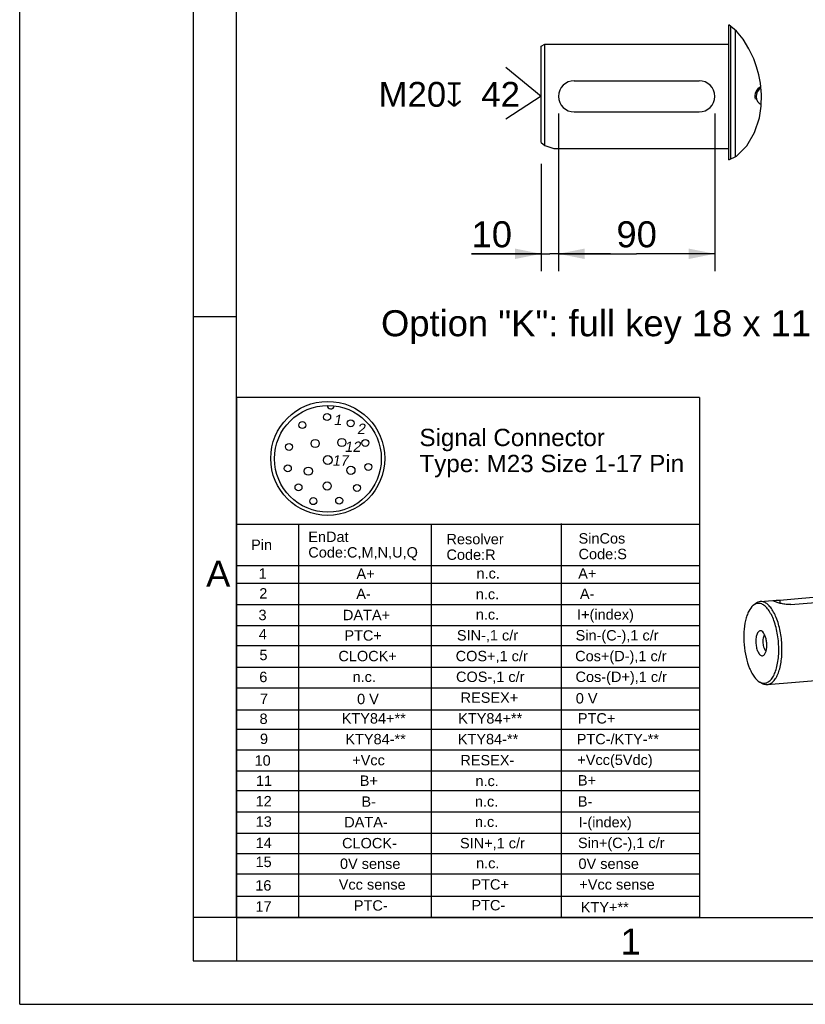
# Model space of a CAD drawing. Header units: millimetres. Extents: x 0 to 420, y 0 to 297.
# Tile 1 of 52: x 0 to 91, y 0 to 113. Entities that reach past the tile are written whole.
import ezdxf

# ---------------------------------------------------------------- set-up
doc = ezdxf.new("R2010")
doc.units = ezdxf.units.MM
doc.header["$LTSCALE"] = 23.1
doc.layers.get('0').update_dxf_attribs({"linetype": 'CONTINUOUS'})
for name, color, linetype in [('COMPONENTS', 7, 'CONTINUOUS'), ('DETAIL', 7, 'CONTINUOUS'), ('DIMENSION', 7, 'CONTINUOUS')]:
    doc.layers.add(name, color=color, linetype=linetype)
doc.styles.get("Standard").update_dxf_attribs({"font": 'arial.ttf'})
doc.styles.add('TEXTSTYLE_2', font='arial.ttf')
doc.styles.add('TEXTSTYLE_4', font='gdt')
doc.dimstyles.new('DIMSTYLE_11', dxfattribs={"dimtxt": 3, "dimasz": 3, "dimexe": 0.18, "dimexo": 0.0625, "dimgap": 0.09, "dimtad": 1, "dimdec": 3, "dimlfac": 5, "dimdsep": 46, "dimtxsty": 'STANDARD', "dimblk": '_FILLED', "dimblk1": '_FILLED', "dimblk2": '_FILLED', "dimcen": 0.09, "dimadec": 0, "dimazin": 0, "dimtp": 0.2, "dimtm": 0.2, "dimtfac": 1, "dimtdec": 3, "dimtofl": 0, "dimtmove": 0, "dimatfit": 3, "dimldrblk": '_FILLED', "dimfxl": 1, "dimtolj": 1, "dimarcsym": 0})
doc.dimstyles.new('DIMSTYLE_12', dxfattribs={"dimtxt": 3, "dimasz": 3, "dimexe": 0.18, "dimexo": 0.0625, "dimgap": 0.09, "dimtad": 1, "dimdec": 3, "dimlfac": 5, "dimdsep": 46, "dimtxsty": 'STANDARD', "dimblk": '_FILLED', "dimblk1": '_FILLED', "dimblk2": '_FILLED', "dimcen": 0.09, "dimadec": 0, "dimazin": 0, "dimtp": 0.3, "dimtm": 0.3, "dimtfac": 1, "dimtdec": 3, "dimtofl": 0, "dimtmove": 0, "dimatfit": 3, "dimldrblk": '_FILLED', "dimfxl": 1, "dimtolj": 1, "dimarcsym": 0})

# ---------------------------------------------------------------- blocks, each defined once
blk = doc.blocks.new('_FILLED')
at = {"color": 0, "linetype": 'BYBLOCK'}
blk.add_solid([(0, 0), (-1, 0.2), (-1, -0.2)], dxfattribs=at)
blk = doc.blocks.new('*D17')
at = {"layer": 'DIMENSION', "color": 2, "linetype": 'CONTINUOUS'}
for p, q in [((62.09, 102.63), (62.09, 84.48)), ((60.09, 96.86), (60.09, 84.48)), ((60.09, 86.48), (52.07, 86.48)), ((52.07, 86.48), (61.09, 86.48)), ((68.09, 86.48), (61.09, 86.48)), ((62.09, 86.48), (68.09, 86.48))]:
    blk.add_line(p, q, dxfattribs=at)
at = {"layer": 'DIMENSION', "color": 2, "linetype": 'CONTINUOUS', "xscale": 3, "yscale": 3, "zscale": 3}
blk.add_blockref('_FILLED', (60.09, 86.48), dxfattribs=at)
at = {"layer": 'DIMENSION', "color": 2, "linetype": 'CONTINUOUS', "xscale": 3, "yscale": 3, "zscale": 3, "rotation": 180}
blk.add_blockref('_FILLED', (62.09, 86.48), dxfattribs=at)
at = {"layer": 'DIMENSION', "color": 2, "linetype": 'CONTINUOUS', "insert": (56.73, 90.23), "char_height": 3, "width": 4.6617, "attachment_point": 3, "line_spacing_factor": 0.9}
blk.add_mtext('10', dxfattribs=at)
blk = doc.blocks.new('*D18')
at = {"layer": 'DIMENSION', "color": 2, "linetype": 'CONTINUOUS'}
for p, q in [((62.09, 102.63), (62.09, 84.48)), ((80.09, 102.63), (80.09, 84.48)), ((62.09, 86.48), (71.09, 86.48)), ((80.09, 86.48), (71.09, 86.48))]:
    blk.add_line(p, q, dxfattribs=at)
at = {"layer": 'DIMENSION', "color": 2, "linetype": 'CONTINUOUS', "xscale": 3, "yscale": 3, "zscale": 3, "rotation": 180}
blk.add_blockref('_FILLED', (62.09, 86.48), dxfattribs=at)
at = {"layer": 'DIMENSION', "color": 2, "linetype": 'CONTINUOUS', "xscale": 3, "yscale": 3, "zscale": 3}
blk.add_blockref('_FILLED', (80.09, 86.48), dxfattribs=at)
at = {"layer": 'DIMENSION', "color": 2, "linetype": 'CONTINUOUS', "insert": (71.09, 90.23), "char_height": 3, "width": 4.6617, "attachment_point": 2, "line_spacing_factor": 0.9}
blk.add_mtext('90', dxfattribs=at)
blk = doc.blocks.new('17PINS_BL2', base_point=(51.65, 39.93))
at = {"layer": 'DETAIL', "color": 2, "linetype": 'CONTINUOUS'}
for p, q in [((24.99, 69.93), (24.99, 9.93)), ((78.31, 69.93), (24.99, 69.93)), ((78.31, 69.93), (78.31, 10)), ((24.99, 55.32), (78.31, 55.32)), ((32.11, 55.32), (32.11, 10)), ((47.42, 55.32), (47.42, 10)), ((62.37, 55.39), (62.37, 10)), ((24.99, 50.58), (78.31, 50.58)), ((24.99, 48.54), (78.31, 48.54)), ((24.99, 46.08), (78.31, 46.08)), ((24.99, 43.65), (78.31, 43.65)), ((24.99, 41.35), (78.31, 41.35)), ((24.99, 38.83), (78.31, 38.83)), ((24.99, 36.46), (78.31, 36.46)), ((24.99, 33.92), (78.31, 33.92)), ((24.99, 31.69), (78.31, 31.69)), ((24.99, 29.31), (78.31, 29.31)), ((24.99, 26.91), (78.31, 26.91)), ((78.31, 24.58), (24.99, 24.58)), ((24.99, 22.16), (78.31, 22.16)), ((24.99, 19.72), (78.31, 19.72)), ((24.99, 17.37), (78.31, 17.37)), ((24.99, 15.04), (78.31, 15.04)), ((24.99, 12.47), (78.31, 12.47)), ((78.25, 10), (24.99, 10))]:
    blk.add_line(p, q, dxfattribs=at)
for centre, radius in [((35.49, 62.9), 6.57), ((35.51, 62.86), 6.15), ((32.57, 66.74), 0.402), ((35.42, 67.66), 0.402), ((38.14, 66.95), 0.402), ((34.04, 64.62), 0.47), ((37.12, 64.74), 0.47), ((39.82, 64.69), 0.402), ((31.03, 64.22), 0.402), ((35.5, 62.71), 0.515), ((30.89, 61.75), 0.402), ((33.25, 61.43), 0.47), ((38.16, 61.53), 0.47), ((40.16, 61.92), 0.402), ((35.42, 59.73), 0.47), ((32.12, 59.57), 0.402), ((38.86, 59.5), 0.402), ((33.82, 57.98), 0.402), ((36.81, 58.04), 0.402)]:
    blk.add_circle(centre, radius, dxfattribs=at)
blk.add_arc((35.84, 69), 0.403, 178.7834, 355.0273, dxfattribs=at)
at = {"layer": 'DETAIL', "color": 2, "linetype": 'CONTINUOUS', "oblique": 10}
for s, height, p in [('1', 1.2, (36.16, 66.74)), ('2', 1.2, (38.86, 65.71)), ('12', 1.196, (37.41, 63.65)), ('17', 1.196, (35.99, 62.07))]:
    blk.add_text(s, height=height, dxfattribs=at).set_placement(p)
at = {"layer": 'DETAIL', "color": 2, "linetype": 'CONTINUOUS'}
for s, height, p in [('Signal Connector', 1.9939, (46.06, 64.32)), ('Type: M23 Size 1-17 Pin', 1.9939, (46.06, 61.32)), ('EnDat', 1.196, (33.25, 53.27)), ('Pin', 1.196, (26.66, 52.35)), ('Resolver', 1.196, (49.17, 53.01)), ('SinCos', 1.196, (64.39, 53.09)), ('Code:C,M,N,U,Q', 1.1964, (33.25, 51.48)), ('Code:R', 1.196, (49.17, 51.21)), ('Code:S', 1.196, (64.39, 51.29)), ('1', 1.2, (27.52, 49.04)), ('A+', 1.196, (38.8, 49.02)), ('n.c.', 1.196, (52.63, 49.06)), ('A+', 1.196, (64.35, 49.05)), ('2', 1.2, (27.6, 46.75)), ('A-', 1.196, (38.78, 46.71)), ('A-', 1.196, (64.55, 46.71)), ('n.c.', 1.196, (52.55, 46.67)), ('3', 1.2, (27.51, 44.26)), ('DATA+', 1.196, (37.24, 44.26)), ('I+(index)', 1.196, (64.22, 44.32)), ('n.c.', 1.196, (52.55, 44.33)), ('4', 1.2, (27.55, 42.06)), ('SIN-,1 c/r', 1.196, (50.37, 41.92)), ('Sin-(C-),1 c/r', 1.1964, (64.05, 41.92)), ('PTC+', 1.196, (37.41, 41.9)), ('5', 1.2, (27.62, 39.65)), ('Cos+(D-),1 c/r', 1.1964, (64, 39.53)), ('CLOCK+', 1.196, (36.72, 39.53)), ('COS+,1 c/r', 1.196, (50.23, 39.53)), ('6', 1.2, (27.6, 37.12)), ('n.c.', 1.196, (38.35, 37.14)), ('COS-,1 c/r', 1.196, (50.27, 37.14)), ('Cos-(D+),1 c/r', 1.1964, (64.04, 37.14)), ('7', 1.2, (27.68, 34.61)), ('0 V', 1.196, (38.87, 34.58)), ('RESEX+', 1.196, (50.8, 34.74)), ('0 V', 1.196, (64.07, 34.66)), ('8', 1.2, (27.63, 32.3)), ('KTY84+**', 1.196, (37.1, 32.35)), ('KTY84+**', 1.196, (50.52, 32.35)), ('PTC+', 1.196, (64.31, 32.35)), ('9', 1.2, (27.68, 29.99)), ('KTY84-**', 1.196, (37.52, 29.96)), ('KTY84-**', 1.196, (50.48, 29.96)), ('PTC-/KTY-**', 1.1964, (64.18, 29.96)), ('10', 1.196, (27.06, 27.5)), ('+Vcc', 1.196, (38.31, 27.54)), ('RESEX-', 1.196, (50.77, 27.53)), ('+Vcc(5Vdc)', 1.196, (64.25, 27.57)), ('11', 1.196, (27.22, 25.16)), ('B+', 1.196, (39.18, 25.17)), ('B+', 1.196, (64.32, 25.21)), ('n.c.', 1.196, (52.51, 25.14)), ('12', 1.196, (27.18, 22.81)), ('B-', 1.196, (39.37, 22.76)), ('B-', 1.196, (64.31, 22.78)), ('n.c.', 1.196, (52.45, 22.78)), ('13', 1.196, (27.19, 20.46)), ('DATA-', 1.196, (37.39, 20.39)), ('I-(index)', 1.196, (64.39, 20.39)), ('n.c.', 1.196, (52.45, 20.44)), ('Sin+(C-),1 c/r', 1.1964, (64.32, 18)), ('14', 1.196, (27.18, 17.99)), ('CLOCK-', 1.196, (37.14, 17.97)), ('SIN+,1 c/r', 1.196, (50.73, 17.97)), ('15', 1.196, (27.17, 15.81)), ('0V sense', 1.196, (36.9, 15.6)), ('n.c.', 1.196, (52.58, 15.67)), ('0V sense', 1.196, (64.38, 15.6)), ('16', 1.196, (27.14, 13.1)), ('Vcc sense', 1.196, (36.76, 13.21)), ('PTC+', 1.196, (52.05, 13.21)), ('+Vcc sense', 1.196, (64.48, 13.21)), ('17', 1.196, (27.16, 10.67)), ('PTC-', 1.196, (38.5, 10.79)), ('PTC-', 1.196, (52.05, 10.82)), ('KTY+**', 1.196, (64.65, 10.58))]:
    blk.add_text(s, height=height, dxfattribs=at).set_placement(p)
blk = doc.blocks.new('CENTER_HOLE_ASM_BL4', base_point=(50.72, 105))
at = {"layer": 'DETAIL', "color": 2, "linetype": 'CONTINUOUS'}
for p, q in [((56.02, 108), (60.09, 104.63)), ((60.09, 104.63), (56.02, 102))]:
    blk.add_line(p, q, dxfattribs=at)
for s, p in [('M20', (41.35, 103.42)), ('42', (53.19, 103.42))]:
    blk.add_text(s, height=2.865, dxfattribs=at).set_placement(p)
at = {"layer": 'DETAIL', "color": 2, "linetype": 'CONTINUOUS', "style": 'TEXTSTYLE_4'}
blk.add_text('x', height=2.86, dxfattribs=at).set_placement((49.13, 103.42))

msp = doc.modelspace()

# ---------------------------------------------------------------- linework, layer by layer
at = {"color": 2, "linetype": 'CONTINUOUS'}
for p, q in [((0, 0), (0, 297)), ((20, 292), (20, 5)), ((20, 79.25), (25, 79.25)), ((25, 10), (20, 10)), ((25, 10), (25, 5)), ((20, 5), (415, 5)), ((0, 0), (232.75, 0))]:
    msp.add_line(p, q, dxfattribs=at)
at = {"color": 7, "linetype": 'CONTINUOUS'}
for p, q in [((25, 10), (25, 287)), ((82.57553, 112.1517), (81.69678, 112.85606)), ((83.36096, 111.2011), (82.57553, 112.1517)), ((84.02771, 110.1075), (83.36096, 111.2011)), ((84.57304, 108.93349), (84.02771, 110.1075)), ((84.9049, 108.02048), (84.57304, 108.93349)), ((85.16411, 107.09607), (84.9049, 108.02048)), ((85.34985, 106.15918), (85.16411, 107.09607)), ((85.48146, 104.83913), (85.34985, 106.15918)), ((85.45087, 103.50384), (85.48146, 104.83913)), ((85.23887, 102.16417), (85.45087, 103.50384)), ((84.67215, 100.46263), (85.23887, 102.16417)), ((83.78048, 98.93025), (84.67215, 100.46263)), ((60.09278, 99.29809), (60.51475, 98.94667)), ((60.51475, 98.94667), (61.5413, 98.62595)), ((82.57553, 97.72527), (83.78048, 98.93025)), ((81.69678, 97.32152), (82.57553, 97.72527)), ((25, 10), (410, 10))]:
    msp.add_line(p, q, dxfattribs=at)
at = {"layer": 'COMPONENTS', "color": 7, "linetype": 'CONTINUOUS'}
for p, q in [((81.69678, 97.32152), (81.69678, 112.85606)), ((81.89681, 112.69573), (81.89681, 97.41342)), ((82.49678, 97.68909), (82.49678, 112.21482)), ((60.09278, 110.39501), (60.49278, 110.62595)), ((60.09278, 99.29809), (60.09278, 110.39498)), ((60.49278, 98.96497), (60.49278, 110.62595)), ((60.49278, 110.62595), (81.69678, 110.62595)), ((63.89278, 106.42595), (78.29278, 106.42595)), ((63.89278, 102.82595), (78.29278, 102.82595)), ((61.5413, 98.62595), (81.69678, 98.62595)), ((85.33261, 46.40905), (86.79059, 46.53291)), ((87.60119, 46.58339), (87.59753, 46.21568)), ((87.60119, 46.58339), (97.96332, 47.46368)), ((88.85926, 46.06711), (99.22139, 46.9474)), ((84.53115, 45.97677), (84.78216, 46.17636)), ((86.14522, 36.84351), (101.87551, 38.17983)), ((85.28233, 37.1344), (85.56342, 36.98001))]:
    msp.add_line(p, q, dxfattribs=at)
for centre, radius, start, end in [((63.89278, 104.62595), 1.8, 90, 270), ((78.29278, 104.62595), 1.8, 270, 90), ((85.89678, 104.62595), 1.05, 117.6229467, 245.0997092)]:
    msp.add_arc(centre, radius, start, end, dxfattribs=at)
at = {"layer": 'COMPONENTS', "color": 2, "linetype": 'CONTINUOUS'}
msp.add_arc((85.89678, 104.62595), 1.2, 114.7689828, 195, dxfattribs=at)
at = {"layer": 'COMPONENTS', "color": 7, "linetype": 'CONTINUOUS'}
for points, knots in [([(86.79205, 46.51549), (86.79213, 46.52455), (86.83232, 46.53755), (86.85781, 46.53865), (86.87979, 46.54049)], [0, 0, 0, 0, 0.291145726, 1, 1, 1, 1]), ([(86.87979, 46.54049), (86.97347, 46.54834), (87.21448, 46.55384), (87.45482, 46.57096), (87.60119, 46.58339)], [0, 0, 0, 0, 0.390232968, 1, 1, 1, 1]), ([(84.53118, 45.9768), (84.30767, 45.79908), (84.0369, 45.40175), (83.78373, 44.79254), (83.55917, 43.99638), (83.41484, 42.86303), (83.43977, 41.43096), (83.65677, 40.01521), (83.99021, 38.92245), (84.34586, 38.17558), (84.69816, 37.6178), (85.03209, 37.27184), (85.28238, 37.13438)], [0, 0, 0, 0, 0.089249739, 0.144610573, 0.206680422, 0.346991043, 0.499999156, 0.653007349, 0.793318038, 0.855387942, 0.910748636, 1, 1, 1, 1]), ([(84.80743, 46.13999), (84.78348, 46.13044), (84.68556, 46.08669), (84.59489, 46.02745), (84.53118, 45.9768)], [0, 0, 0, 0, 0.24056666, 1, 1, 1, 1]), ([(85.33267, 46.40906), (85.23613, 46.40086), (85.0372, 46.34963), (84.86399, 46.24143), (84.78215, 46.17635)], [0, 0, 0, 0, 0.480935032, 1, 1, 1, 1]), ([(85.49613, 46.1286), (85.38608, 46.17376), (85.15168, 46.22857), (84.91445, 46.18268), (84.80743, 46.13999)], [0, 0, 0, 0, 0.507975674, 1, 1, 1, 1]), ([(85.78577, 46.33426), (85.74857, 46.34952), (85.60345, 46.40075), (85.44594, 46.41867), (85.33267, 46.40906)], [0, 0, 0, 0, 0.261282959, 1, 1, 1, 1]), ([(85.40603, 37.07506), (85.52973, 37.02429), (85.79936, 36.96749), (86.2116, 37.08538), (86.57185, 37.38551), (86.87785, 37.8365), (87.1283, 38.4238), (87.39024, 39.40793), (87.5155, 40.81618), (87.38358, 42.54358), (87.04505, 43.93009), (86.63698, 44.88569), (86.29884, 45.45088), (85.92806, 45.87568), (85.63936, 46.06982), (85.49613, 46.1286)], [0, 0, 0, 0, 0.037277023, 0.073916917, 0.115494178, 0.1653873, 0.224620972, 0.292675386, 0.44860948, 0.615918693, 0.774005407, 0.843777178, 0.904975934, 0.95684045, 1, 1, 1, 1]), ([(86.14516, 36.8435), (86.27262, 36.85432), (86.54081, 36.94011), (86.88804, 37.22766), (87.18866, 37.65337), (87.43958, 38.20447), (87.63533, 38.8652), (87.8202, 39.89812), (87.87096, 41.30232), (87.67754, 42.97539), (87.31169, 44.28697), (86.89871, 45.17753), (86.5642, 45.70182), (86.2016, 46.0966), (85.9236, 46.2777), (85.78577, 46.33426)], [0, 0, 0, 0, 0.035746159, 0.076123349, 0.123966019, 0.180237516, 0.244635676, 0.316058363, 0.473031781, 0.635204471, 0.785264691, 0.851094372, 0.908955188, 0.958363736, 1, 1, 1, 1]), ([(86.81248, 46.49221), (86.8094, 46.49431), (86.80139, 46.50028), (86.79199, 46.50877), (86.79205, 46.51549)], [0, 0, 0, 0, 0.356401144, 1, 1, 1, 1]), ([(86.84812, 46.47186), (86.84458, 46.47365), (86.83244, 46.47996), (86.82052, 46.48675), (86.81248, 46.49221)], [0, 0, 0, 0, 0.289458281, 1, 1, 1, 1]), ([(86.93712, 46.43207), (86.92843, 46.43563), (86.89845, 46.44817), (86.86874, 46.46142), (86.84812, 46.47186)], [0, 0, 0, 0, 0.288828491, 1, 1, 1, 1]), ([(88.85926, 46.06711), (88.67812, 46.05172), (88.30643, 46.06423), (87.77807, 46.16171), (87.32089, 46.29214), (87.0487, 46.38628), (86.93712, 46.43207)], [0, 0, 0, 0, 0.276763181, 0.562012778, 0.816382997, 1, 1, 1, 1]), ([(85.4652, 43.02055), (85.42643, 43.03646), (85.34192, 43.05427), (85.21274, 43.01731), (85.09978, 42.92328), (84.96114, 42.71819), (84.84973, 42.35432), (84.80401, 41.84854), (84.84509, 41.30653), (84.96905, 40.80528), (85.15188, 40.41474), (85.33901, 40.2233), (85.43696, 40.1831)], [0, 0, 0, 0, 0.037334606, 0.074028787, 0.115669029, 0.165637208, 0.292771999, 0.448941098, 0.616502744, 0.774828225, 0.905679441, 1, 1, 1, 1]), ([(85.73936, 40.23066), (85.8094, 40.28634), (85.93, 40.46364), (86.03642, 40.79603), (86.08942, 41.2064), (86.08136, 41.65513), (86.01367, 42.09883), (85.89225, 42.49444), (85.73132, 42.80423), (85.58256, 42.95873), (85.50412, 43.00187)], [0, 0, 0, 0, 0.089279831, 0.206533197, 0.346891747, 0.49995656, 0.653028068, 0.793405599, 0.91068681, 1, 1, 1, 1]), ([(85.83295, 42.59916), (85.79042, 42.55083), (85.7193, 42.42065), (85.62901, 42.09181), (85.61695, 41.61607), (85.70903, 41.14915), (85.85346, 40.8402), (85.9455, 40.7238), (85.99557, 40.68332)], [0, 0, 0, 0, 0.094732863, 0.213853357, 0.499962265, 0.786094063, 0.905238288, 1, 1, 1, 1]), ([(85.43696, 40.1831), (85.48533, 40.16325), (85.59701, 40.14605), (85.69715, 40.1971), (85.73936, 40.23066)], [0, 0, 0, 0, 0.492274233, 1, 1, 1, 1]), ([(85.69206, 36.9183), (85.72926, 36.90303), (85.87439, 36.85181), (86.0319, 36.83389), (86.14516, 36.8435)], [0, 0, 0, 0, 0.261305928, 1, 1, 1, 1])]:
    msp.add_open_spline(points, degree=3, knots=knots, dxfattribs=at)
for points in [[(85.50412, 43.00187), (85.49151, 43.0088), (85.47851, 43.01509), (85.4652, 43.02055)], [(85.28238, 37.13438), (85.32245, 37.11237), (85.36374, 37.09241), (85.40603, 37.07506)], [(85.56365, 36.97989), (85.60526, 36.95704), (85.64814, 36.93632), (85.69206, 36.9183)]]:
    msp.add_open_spline(points, degree=3, dxfattribs=at)

# ---------------------------------------------------------------- block references
at = {"layer": 'DETAIL', "color": 2, "linetype": 'CONTINUOUS'}
for name, p in [('CENTER_HOLE_ASM_BL4', (50.72304, 105.00304)), ('17PINS_BL2', (51.65422, 39.93288))]:
    msp.add_blockref(name, p, dxfattribs=at)

# ---------------------------------------------------------------- texts
at = {"color": 2, "linetype": 'CONTINUOUS', "char_height": 3, "attachment_point": 1, "line_spacing_factor": 0.9, "style": 'TEXTSTYLE_2'}
for s, insert, width in [('A', (21.4816, 51.11363), 2.7881041), ('1', (69.23353, 8.72631), 2.330855)]:
    msp.add_mtext(s, dxfattribs=dict(at, insert=insert, width=width))
at = {"layer": 'DETAIL', "color": 2, "linetype": 'CONTINUOUS', "insert": (41.63263, 79.98096), "char_height": 3, "width": 58.2620963, "attachment_point": 1, "line_spacing_factor": 0.9}
msp.add_mtext('Option "K": full key 18 x 11 x 90', dxfattribs=at)

# ---------------------------------------------------------------- dimensions: what is measured, and where the dimension line sits
at = {"layer": 'DIMENSION', "color": 2, "linetype": 'CONTINUOUS'}
for base, p1, p2, dimstyle, picture, middle in [((62.09278, 86.48096), (60.09278, 96.85689), (62.09278, 102.62595), 'DIMSTYLE_11', '*D17', (49.7381, 88.73096)), ((80.09278, 86.48096), (62.09278, 102.62595), (80.09278, 102.62595), 'DIMSTYLE_12', '*D18', (68.76193, 88.73096))]:
    dim = msp.add_linear_dim(base=base, p1=p1, p2=p2, dimstyle=dimstyle, dxfattribs=at)
    dim.commit()
    dim.dimension.update_dxf_attribs({"geometry": picture, "text_midpoint": middle, "dimtype": 160})

doc.saveas('drawing.dxf')
